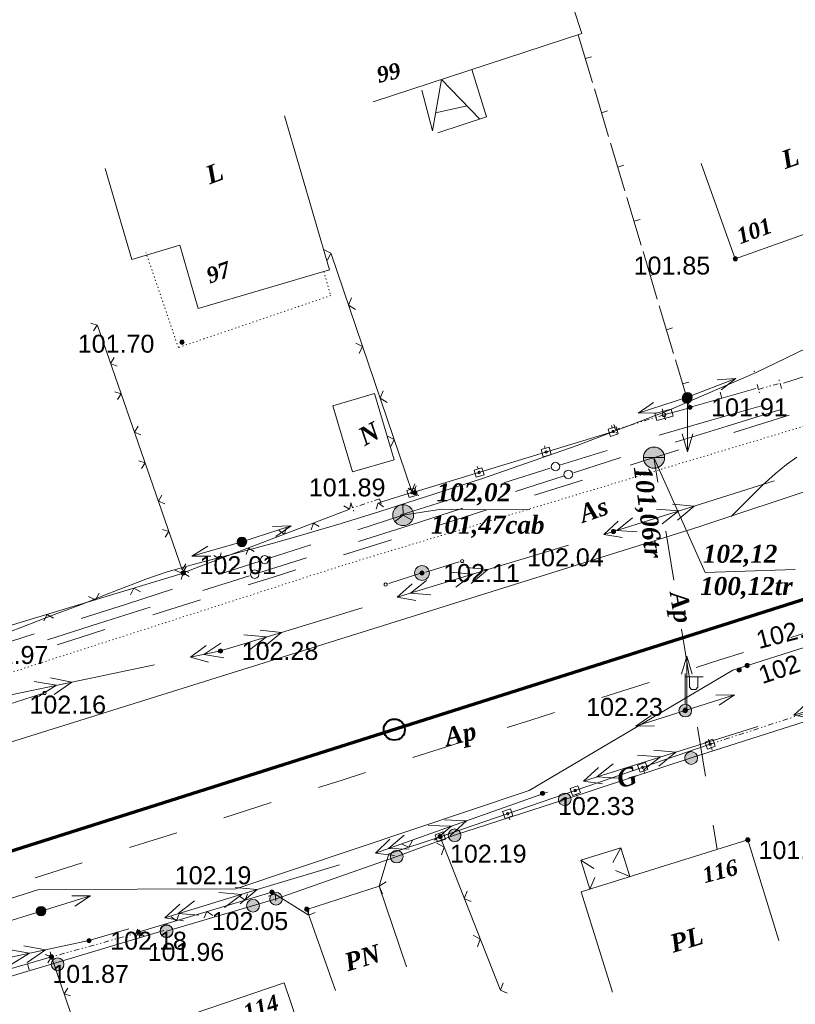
# Model space of a CAD drawing. Header units: millimetres. Extents: x 9396 to 25236, y 15106 to 31102.
# Tile 216 of 256: x 11465 to 11538, y 16883 to 16976. Entities that reach past the tile are written whole.
import ezdxf
from ezdxf.enums import TextEntityAlignment as Align

# ---------------------------------------------------------------- set-up
doc = ezdxf.new("R2010")
doc.units = ezdxf.units.MM
for name, pattern in [('DIVIDE', [1.25, 0.5, -0.25, 0, -0.25, 0, -0.25]), ('DOT', [0.25, 0, -0.25]), ('HIDDEN', [0.375, 0.25, -0.125])]:
    doc.linetypes.add(name, pattern=pattern)
for name, color, linetype, lineweight, true_color in [('1001010', 7, 'Continuous', 9, 0x000000), ('10010110', 7, 'Continuous', 20, 0xa25100), ('1060000', 7, 'Continuous', 9, 0x000000), ('1070000', 7, 'DOT', 9, 0x000000), ('2030003', 7, 'Continuous', 9, 0x000000), ('2030012', 7, 'Continuous', 9, 0x000000), ('2030021', 7, 'Continuous', 9, 0x000000), ('2030023', 7, 'Continuous', 9, 0x000000), ('21100200', 7, 'HIDDEN', 0, 0x800080), ('3000105', 7, 'DIVIDE', 9, 0x000000), ('3000130', 7, 'Continuous', 9, 0x000000), ('3000220', 7, 'Continuous', 9, 0x000000), ('3000260', 7, 'Continuous', 9, 0x000000), ('5010210', 7, 'Continuous', 20, 0x008000), ('5010420', 7, 'Continuous', 9, 0x000000), ('6011210', 1, 'Continuous', 9, 0xff0000), ('6011300', 1, 'Continuous', 20, 0xff0000), ('8010110', 7, 'Continuous', 20, 0x0080ff), ('8010200', 7, 'Continuous', 9, 0x000000), ('9010110', 7, 'Continuous', 9, 0x000000), ('9010120', 7, 'Continuous', 20, 0x000000), ('9010200', 7, 'Continuous', 9, 0x000000)]:
    doc.layers.add(name, color=color, linetype=linetype, lineweight=lineweight, true_color=true_color)
doc.layers.add('Канализация', color=1, linetype='Continuous', lineweight=70)
doc.layers.add('Колодец канал', color=3, linetype='Continuous', lineweight=40)
doc.styles.add('10', font='timesbi.ttf', dxfattribs={"height": 0.001481})
doc.styles.add('12', font='timesbi.ttf', dxfattribs={"height": 0.001693})
doc.styles.add('13', font='timesbi.ttf', dxfattribs={"height": 0.001693})
doc.styles.add('14', font='timesbi.ttf', dxfattribs={"height": 0.001693})
doc.styles.add('2', font='timesbi.ttf', dxfattribs={"height": 0.001693})
doc.styles.add('3', font='timesbi.ttf', dxfattribs={"height": 0.001693})
doc.styles.add('9', font='timesbi.ttf', dxfattribs={"height": 0.001693})
doc.styles.add('F2', font='arial.ttf', dxfattribs={"height": 0.001693})

# ---------------------------------------------------------------- blocks, each defined once
blk = doc.blocks.new('SYMBOL2030021')
at = {"true_color": 0xffffff}
h = blk.add_hatch(color=7, dxfattribs=at)
edge = h.paths.add_edge_path()
edge.add_arc((0, 0), 0.225, 0, 360)
at = {"true_color": 0x000000}
h = blk.add_hatch(color=18, dxfattribs=at)
edge = h.paths.add_edge_path()
edge.add_arc((0, 0), 0.05, 0, 360)
at = {"color": 18, "linetype": 'Continuous', "lineweight": 0, "true_color": 0x000000}
for radius in [0.225, 0.05]:
    blk.add_circle((0, 0), radius, dxfattribs=at)
blk = doc.blocks.new('SYMBOL21100200')
at = {"true_color": 0x800080}
h = blk.add_hatch(color=216, dxfattribs=at)
edge = h.paths.add_edge_path()
edge.add_arc((0, 0), 0.1, 0, 360)
at = {"color": 216, "linetype": 'Continuous', "lineweight": 0, "true_color": 0x800080}
blk.add_circle((0, 0), 0.1, dxfattribs=at)
blk = doc.blocks.new('SYMBOL8010200')
at = {"true_color": 0x000000}
h = blk.add_hatch(color=18, dxfattribs=at)
edge = h.paths.add_edge_path()
edge.add_arc((0, 0), 0.3, 0, 360)
at = {"color": 18, "linetype": 'Continuous', "lineweight": 0, "true_color": 0x000000}
blk.add_circle((0, 0), 0.3, dxfattribs=at)
blk = doc.blocks.new('SYMBOL9010200')
at = {"true_color": 0xffffff}
h = blk.add_hatch(color=7, dxfattribs=at)
edge = h.paths.add_edge_path()
edge.add_arc((0.01, 0), 0.495, 0, 360)
at = {"color": 18, "linetype": 'Continuous', "lineweight": 0, "true_color": 0x000000, "flags": 128}
for points in [[(0.0025, 0.007), (-0.007, 0.495)], [(0.0025, 0.0025), (-0.3845, -0.3005)], [(0.005, 0), (0.44, -0.238)]]:
    blk.add_lwpolyline(points, dxfattribs=at)
at = {"color": 18, "linetype": 'Continuous', "lineweight": 0, "true_color": 0x000000}
blk.add_circle((0.01, 0), 0.495, dxfattribs=at)
blk = doc.blocks.new('SYMBOL2030023')
at = {"true_color": 0xffffff}
h = blk.add_hatch(color=7, dxfattribs=at)
edge = h.paths.add_edge_path()
edge.add_arc((0, 0), 0.35, 0, 360)
at = {"color": 18, "linetype": 'Continuous', "lineweight": 0, "true_color": 0x000000}
blk.add_circle((0, 0), 0.35, dxfattribs=at)
blk = doc.blocks.new('SYMBOL2030012')
at = {"true_color": 0xffffff}
h = blk.add_hatch(color=7, dxfattribs=at)
edge = h.paths.add_edge_path()
edge.add_arc((0, 0), 0.225, 0, 360)
at = {"true_color": 0x000000}
h = blk.add_hatch(color=18, dxfattribs=at)
edge = h.paths.add_edge_path()
edge.add_arc((0, 0), 0.05, 0, 360)
at = {"color": 18, "linetype": 'Continuous', "lineweight": 0, "true_color": 0x000000}
for radius in [0.225, 0.05]:
    blk.add_circle((0, 0), radius, dxfattribs=at)
blk = doc.blocks.new('SYMBOL5010420')
at = {"true_color": 0xffffff}
h = blk.add_hatch(color=7, dxfattribs=at)
edge = h.paths.add_edge_path()
edge.add_arc((0, 0), 0.5, 0, 360)
at = {"color": 18, "linetype": 'Continuous', "lineweight": 9, "true_color": 0x000000, "flags": 128}
blk.add_lwpolyline([(-0.5, 0), (0.5, 0)], dxfattribs=at)
at = {"color": 18, "linetype": 'Continuous', "lineweight": 9, "true_color": 0x000000}
blk.add_circle((0, 0), 0.5, dxfattribs=at)
blk = doc.blocks.new('SYMBOL2030003')
at = {"true_color": 0xffffff}
h = blk.add_hatch(color=7, dxfattribs=at)
edge = h.paths.add_edge_path()
edge.add_arc((0, 0), 0.3, 0, 360)
at = {"true_color": 0x000000}
h = blk.add_hatch(color=18, dxfattribs=at)
edge = h.paths.add_edge_path()
edge.add_arc((0, 0), 0.1, 0, 360)
at = {"color": 18, "linetype": 'Continuous', "lineweight": 0, "true_color": 0x000000, "flags": 128}
for points in [[(0, 0.3), (0, 1.75)], [(0, 1.6), (0.85, 1.6)], [(0.2, 1.6), (0.2, 1.1), (0.3, 1), (0.5, 1), (0.6, 1.1), (0.6, 1.6)]]:
    blk.add_lwpolyline(points, dxfattribs=at)
at = {"color": 18, "linetype": 'Continuous', "lineweight": 0, "true_color": 0x000000}
for radius in [0.3, 0.1]:
    blk.add_circle((0, 0), radius, dxfattribs=at)

msp = doc.modelspace()

# ---------------------------------------------------------------- linework, layer by layer
at = {"layer": '1001010', "color": 253}
for p, q in [((11502.584, 16969.272, 10.873), (11503.583, 16965.414, 10.873)), ((11503.886, 16967.107, 11.907), (11506.85, 16967.793, 14.689)), ((11489.614, 16966.84, 3.172), (11493.88, 16952.304)), ((11528.968, 16962.349, 138.127), (11532.177, 16953.344, 138.127)), ((11496.054, 16933.216, 2.189), (11494.197, 16939.473, 17.181)), ((11501.151, 16886.51, 206.569), (11498.564, 16894.098, 206.569)), ((11520.584, 16884.105, 201.521), (11517.636, 16893.587, 201.521)), ((11492.081, 16877.678, 197.441), (11489.6, 16884.974, 197.441))]:
    msp.add_line(p, q, dxfattribs=at)
for points in [[(11513.859, 16986.304, 27.726), (11517.695, 16974.615, 27.726), (11497.984, 16968.148, 7.056)], [(11504.092, 16965.242, 10.873), (11508.68, 16966.734, 15.776), (11507.305, 16971.206, 16.831)], [(11508.067, 16966.535, 15.121), (11504.452, 16970.27, 13.839), (11503.583, 16965.414, 10.873)], [(11532.177, 16953.344, 138.127), (11547.555, 16958.824, 138.127), (11544.346, 16967.829, 138.127)], [(11493.88, 16952.304, 0), (11481.477, 16948.663, 0), (11479.73, 16954.615, 1.14), (11475.194, 16953.284, 1.077), (11472.674, 16961.868, 3.172)], [(11494.197, 16939.473, 17.181), (11498.105, 16940.632, 2.381), (11499.962, 16934.375, 2.189), (11496.054, 16933.216, 2.189)], [(11517.636, 16893.587, 201.521), (11533.353, 16898.474, 198.466), (11536.302, 16888.992, 190.282)], [(11498.564, 16894.098, 206.569), (11491.713, 16891.896, 205.056), (11494.439, 16884.27, 195.5)], [(11489.6, 16884.974, 197.441), (11478.13, 16881.075, 198.841), (11480.611, 16873.779, 190.639)]]:
    msp.add_polyline3d(points, dxfattribs=at)
at = {"layer": '10010110'}
for points in [[(11572.16, 16963.954, 156.583), (11561.392, 16957.222, 165.312), (11551.665, 16951.536, 170.266), (11542.683, 16946.72, 170.034), (11534.151, 16942.597, 163.205), (11525.775, 16938.988, 148.365), (11517.258, 16935.716, 124.104), (11508.306, 16932.605, 89.009), (11498.624, 16929.476, 41.668)], [(11537.975, 16934.604, 153.502), (11537.009, 16933.905, 142.063), (11535.949, 16933.037, 127.445), (11534.754, 16931.96, 109.047), (11533.381, 16930.631, 86.269), (11531.787, 16929.01, 58.512)], [(11498.624, 16929.476, 51.369), (11494.971, 16928.358, 49.446), (11491.75, 16927.407, 49.695), (11488.929, 16926.603, 51.798), (11486.475, 16925.927, 55.438), (11484.355, 16925.36, 60.296), (11482.537, 16924.881, 66.054), (11480.988, 16924.472, 72.395), (11479.674, 16924.112, 79), (11478.553, 16923.78, 85.605), (11477.535, 16923.447, 92.151), (11476.518, 16923.084, 98.634), (11475.401, 16922.659, 105.048), (11474.084, 16922.143, 111.388), (11472.465, 16921.506, 117.649), (11470.445, 16920.716, 123.825), (11467.92, 16919.744, 129.913), (11464.833, 16918.572, 135.887), (11461.288, 16917.236, 141.654)]]:
    msp.add_polyline3d(points, dxfattribs=at)
at = {"layer": '1060000', "color": 253}
for p, q in [((11521.381, 16897.731, 206.683), (11520.613, 16896.354, 204.187)), ((11517.588, 16896.551, 203.741), (11518.829, 16895.774, 203.097)), ((11522.226, 16895.014, 201.366), (11520.866, 16895.593, 202.948)), ((11518.433, 16893.834, 201.366), (11518.912, 16894.93, 202.345))]:
    msp.add_line(p, q, dxfattribs=at)
for points in [[(11649.513, 16951.571, 112.973), (11626.338, 16944.527, 107.471), (11531.938, 16914.519, 84.963)], [(11563.654, 16939.653, 42.628), (11528.736, 16928.043, 13.733), (11463.658, 16907.663, 64.793)], [(11524.502, 16934.567, 153.692), (11529.322, 16923.735, 54.371), (11537.814, 16924.022, 141.279)], [(11500.802, 16929.136, 74.502), (11504.454, 16929.705, 139.552), (11512.775, 16929.656, 77.256)], [(11531.938, 16914.519, 84.963), (11512.728, 16903.153, 69.504), (11485.031, 16893.864, 52.349), (11466.435, 16893.805, 86.661), (11316.053, 16845.959, 24.605)], [(11518.433, 16893.834, 201.366), (11517.588, 16896.551, 203.741), (11521.381, 16897.731, 206.683), (11522.226, 16895.014, 201.366)]]:
    msp.add_polyline3d(points, dxfattribs=at)
at = {"layer": '1070000', "color": 253}
for points in [[(11601.981, 16957.827, 167.963), (11549.052, 16940.668, 206.873), (11495.784, 16924.608, 206.873)], [(11493.32, 16952.14, 0), (11493.986, 16949.871, 0), (11479.602, 16944.961, 194.216), (11476.543, 16953.919, 1.11)], [(11495.784, 16924.608, 186.098), (11461.375, 16913.501, 187.418), (11439.031, 16906.458, 187.418)]]:
    msp.add_polyline3d(points, dxfattribs=at)
at = {"layer": '3000105', "color": 253}
for p, q in [((11536.538, 16941.106, 167.715), (11536.238, 16942.164, 167.715)), ((11534.226, 16941.489, 167.715), (11534.526, 16940.431, 167.715)), ((11534.363, 16941.008, 149.547), (11536.401, 16941.587, 185.883)), ((11525.589, 16938.135, 186.606), (11525.267, 16939.186, 186.606)), ((11525.443, 16938.613, 196.518), (11520.855, 16937.205, 176.694)), ((11520.708, 16937.683, 186.606), (11521.031, 16936.631, 186.606)), ((11498.597, 16930.668, 155.601), (11496.048, 16929.839, 203.78)), ((11498.751, 16930.193, 179.69), (11498.411, 16931.239, 179.69)), ((11495.893, 16930.315, 179.69), (11496.234, 16929.269, 179.69)), ((11538.51, 16910.351, 205.031), (11529.805, 16907.516, 204.735)), ((11529.65, 16907.991, 204.883), (11529.991, 16906.945, 204.883)), ((11475.828, 16889.72, 203.908), (11467.617, 16887.43, 204.143)), ((11475.962, 16889.238, 204.026), (11475.667, 16890.298, 204.026)), ((11467.483, 16887.912, 204.026), (11467.778, 16886.853, 204.026))]:
    msp.add_line(p, q, dxfattribs=at)
at = {"layer": '3000130', "color": 253}
for p, q in [((11525.281, 16939.187, 200.159), (11525.351, 16938.947, 200.159)), ((11525.443, 16938.613, 196.518), (11527.879, 16939.278, 203.8)), ((11501.655, 16931.241, 58.271), (11520.685, 16937.037, 176.075)), ((11520.481, 16937.607, 117.173), (11520.551, 16937.367, 117.173)), ((11514.151, 16935.677, 117.173), (11514.221, 16935.437, 117.173)), ((11507.811, 16933.747, 117.173), (11507.891, 16933.507, 117.173)), ((11501.481, 16931.817, 117.173), (11501.551, 16931.577, 117.173)), ((11529.805, 16907.516, 204.735), (11504.306, 16898.757, 197.681)), ((11530.001, 16906.947, 201.208), (11529.921, 16907.187, 201.208)), ((11523.631, 16904.757, 201.208), (11523.551, 16904.997, 201.208)), ((11517.261, 16902.577, 201.208), (11517.181, 16902.807, 201.208)), ((11510.891, 16900.387, 201.208), (11510.811, 16900.617, 201.208)), ((11504.521, 16898.197, 201.208), (11504.441, 16898.437, 201.208))]:
    msp.add_line(p, q, dxfattribs=at)
for points in [[(11524.771, 16938.067, 200.159), (11526.301, 16938.487, 200.159), (11526.111, 16939.157, 200.159), (11524.591, 16938.747, 200.159), (11524.771, 16938.067, 200.159)], [(11525.441, 16938.437, 200.159), (11525.531, 16938.457, 200.159), (11525.591, 16938.527, 200.159), (11525.621, 16938.617, 200.159), (11525.591, 16938.697, 200.159), (11525.531, 16938.767, 200.159), (11525.441, 16938.787, 200.159), (11525.351, 16938.767, 200.159), (11525.291, 16938.697, 200.159), (11525.271, 16938.617, 200.159), (11525.291, 16938.527, 200.159), (11525.351, 16938.457, 200.159), (11525.441, 16938.437, 200.159)], [(11520.391, 16936.577, 117.173), (11521.131, 16936.807, 117.173), (11520.921, 16937.477, 117.173), (11520.181, 16937.247, 117.173), (11520.391, 16936.577, 117.173)], [(11520.661, 16936.927, 117.173), (11520.711, 16936.937, 117.173), (11520.751, 16936.977, 117.173), (11520.761, 16937.027, 117.173), (11520.751, 16937.077, 117.173), (11520.711, 16937.117, 117.173), (11520.661, 16937.137, 117.173), (11520.601, 16937.117, 117.173), (11520.561, 16937.077, 117.173), (11520.551, 16937.027, 117.173), (11520.561, 16936.977, 117.173), (11520.601, 16936.937, 117.173), (11520.661, 16936.927, 117.173)], [(11514.051, 16934.657, 117.173), (11514.791, 16934.877, 117.173), (11514.591, 16935.547, 117.173), (11513.851, 16935.327, 117.173), (11514.051, 16934.657, 117.173)], [(11514.321, 16934.997, 117.173), (11514.371, 16935.007, 117.173), (11514.411, 16935.047, 117.173), (11514.431, 16935.097, 117.173), (11514.411, 16935.157, 117.173), (11514.371, 16935.187, 117.173), (11514.321, 16935.207, 117.173), (11514.271, 16935.187, 117.173), (11514.231, 16935.157, 117.173), (11514.221, 16935.097, 117.173), (11514.231, 16935.047, 117.173), (11514.271, 16935.007, 117.173), (11514.321, 16934.997, 117.173)], [(11507.721, 16932.727, 117.173), (11508.461, 16932.947, 117.173), (11508.261, 16933.617, 117.173), (11507.521, 16933.397, 117.173), (11507.721, 16932.727, 117.173)], [(11507.991, 16933.067, 117.173), (11508.041, 16933.077, 117.173), (11508.081, 16933.117, 117.173), (11508.091, 16933.167, 117.173), (11508.081, 16933.227, 117.173), (11508.041, 16933.257, 117.173), (11507.991, 16933.277, 117.173), (11507.941, 16933.257, 117.173), (11507.901, 16933.227, 117.173), (11507.881, 16933.167, 117.173), (11507.901, 16933.117, 117.173), (11507.941, 16933.077, 117.173), (11507.991, 16933.067, 117.173)], [(11501.391, 16930.797, 117.173), (11502.131, 16931.017, 117.173), (11501.921, 16931.687, 117.173), (11501.181, 16931.467, 117.173), (11501.391, 16930.797, 117.173)], [(11501.651, 16931.137, 117.173), (11501.711, 16931.147, 117.173), (11501.741, 16931.187, 117.173), (11501.761, 16931.237, 117.173), (11501.741, 16931.297, 117.173), (11501.711, 16931.337, 117.173), (11501.651, 16931.347, 117.173), (11501.601, 16931.337, 117.173), (11501.561, 16931.297, 117.173), (11501.551, 16931.237, 117.173), (11501.561, 16931.187, 117.173), (11501.601, 16931.147, 117.173), (11501.651, 16931.137, 117.173)], [(11530.061, 16907.977, 201.208), (11529.321, 16907.717, 201.208), (11529.551, 16907.057, 201.208), (11530.291, 16907.317, 201.208), (11530.061, 16907.977, 201.208)], [(11529.801, 16907.407, 201.208), (11529.861, 16907.427, 201.208), (11529.901, 16907.467, 201.208), (11529.911, 16907.517, 201.208), (11529.901, 16907.567, 201.208), (11529.861, 16907.607, 201.208), (11529.801, 16907.627, 201.208), (11529.751, 16907.607, 201.208), (11529.711, 16907.567, 201.208), (11529.701, 16907.517, 201.208), (11529.711, 16907.467, 201.208), (11529.751, 16907.427, 201.208), (11529.801, 16907.407, 201.208)], [(11523.691, 16905.787, 201.208), (11522.951, 16905.527, 201.208), (11523.181, 16904.867, 201.208), (11523.921, 16905.127, 201.208), (11523.691, 16905.787, 201.208)], [(11523.431, 16905.217, 201.208), (11523.491, 16905.237, 201.208), (11523.531, 16905.277, 201.208), (11523.541, 16905.327, 201.208), (11523.531, 16905.377, 201.208), (11523.491, 16905.417, 201.208), (11523.431, 16905.437, 201.208), (11523.381, 16905.417, 201.208), (11523.341, 16905.377, 201.208), (11523.331, 16905.327, 201.208), (11523.341, 16905.277, 201.208), (11523.381, 16905.237, 201.208), (11523.431, 16905.217, 201.208)], [(11517.321, 16903.597, 201.208), (11516.581, 16903.347, 201.208), (11516.811, 16902.677, 201.208), (11517.551, 16902.937, 201.208), (11517.321, 16903.597, 201.208)], [(11517.071, 16903.037, 201.208), (11517.121, 16903.047, 201.208), (11517.161, 16903.087, 201.208), (11517.171, 16903.137, 201.208), (11517.161, 16903.197, 201.208), (11517.121, 16903.237, 201.208), (11517.071, 16903.247, 201.208), (11517.011, 16903.237, 201.208), (11516.971, 16903.197, 201.208), (11516.961, 16903.137, 201.208), (11516.971, 16903.087, 201.208), (11517.011, 16903.047, 201.208), (11517.071, 16903.037, 201.208)], [(11510.951, 16901.407, 201.208), (11510.211, 16901.157, 201.208), (11510.441, 16900.497, 201.208), (11511.181, 16900.747, 201.208), (11510.951, 16901.407, 201.208)], [(11510.701, 16900.847, 201.208), (11510.751, 16900.857, 201.208), (11510.791, 16900.897, 201.208), (11510.801, 16900.957, 201.208), (11510.791, 16901.007, 201.208), (11510.751, 16901.047, 201.208), (11510.701, 16901.057, 201.208), (11510.641, 16901.047, 201.208), (11510.601, 16901.007, 201.208), (11510.591, 16900.957, 201.208), (11510.601, 16900.897, 201.208), (11510.641, 16900.857, 201.208), (11510.701, 16900.847, 201.208)], [(11504.591, 16899.227, 201.208), (11503.841, 16898.967, 201.208), (11504.071, 16898.307, 201.208), (11504.811, 16898.557, 201.208), (11504.591, 16899.227, 201.208)], [(11504.331, 16898.657, 201.208), (11504.381, 16898.677, 201.208), (11504.421, 16898.707, 201.208), (11504.431, 16898.767, 201.208), (11504.421, 16898.817, 201.208), (11504.381, 16898.857, 201.208), (11504.331, 16898.867, 201.208), (11504.271, 16898.857, 201.208), (11504.241, 16898.817, 201.208), (11504.221, 16898.767, 201.208), (11504.241, 16898.707, 201.208), (11504.271, 16898.677, 201.208), (11504.331, 16898.657, 201.208)]]:
    msp.add_polyline3d(points, close=True, dxfattribs=at)
at = {"layer": '3000220', "color": 253}
for p, q in [((11517.341, 16974.497, 112.958), (11518.691, 16969.997, 112.958)), ((11518.011, 16972.247, 112.958), (11518.591, 16972.417, 112.958)), ((11518.871, 16969.377, 112.958), (11520.221, 16964.877, 112.958)), ((11519.541, 16967.127, 112.958), (11520.121, 16967.297, 112.958)), ((11520.401, 16964.257, 112.958), (11521.751, 16959.757, 112.958)), ((11521.081, 16962.007, 112.958), (11521.651, 16962.177, 112.958)), ((11521.931, 16959.137, 112.958), (11523.281, 16954.637, 112.958)), ((11522.611, 16956.887, 112.958), (11523.181, 16957.057, 112.958)), ((11523.471, 16954.017, 112.958), (11524.811, 16949.517, 112.958)), ((11524.141, 16951.767, 112.958), (11524.711, 16951.937, 112.958)), ((11525.001, 16948.907, 112.958), (11526.351, 16944.397, 112.958)), ((11525.671, 16946.647, 112.958), (11526.251, 16946.827, 112.958)), ((11526.531, 16943.787, 112.958), (11527.881, 16939.277, 112.958)), ((11536.741, 16941.587, 185.883), (11540.801, 16942.897, 185.883)), ((11527.201, 16941.527, 112.958), (11527.781, 16941.707, 112.958)), ((11527.741, 16939.277, 167.715), (11534.101, 16941.097, 167.715)), ((11530.921, 16940.187, 167.715), (11530.751, 16940.757, 167.715)), ((11467.621, 16887.427, 202.321), (11463.091, 16886.117, 202.321)), ((11465.351, 16886.777, 202.321), (11465.521, 16886.197, 202.321))]:
    msp.add_line(p, q, dxfattribs=at)
at = {"layer": '3000260', "color": 253}
for p, q in [((11501.644, 16931.371, 0.676), (11494.012, 16953.806)), ((11479.964, 16923.963), (11471.964, 16947.031)), ((11501.825, 16931.325, 140.977), (11498.596, 16930.331, 95.767)), ((11480.058, 16923.677, 118.372), (11495.708, 16929.673, 118.372)), ((11479.964, 16923.624, 152.648), (11459.058, 16917.297, 203.94)), ((11467.617, 16887.43, 204.143), (11473.104, 16871.482, 185.445))]:
    msp.add_line(p, q, dxfattribs=at)
for points in [[(11493.691, 16953.197, 0.338), (11493.991, 16953.857, 0.338), (11493.351, 16954.187, 0.338)], [(11496.321, 16948.567, 0.338), (11495.661, 16948.967, 0.338), (11495.951, 16949.667, 0.338)], [(11471.601, 16946.547, 0), (11471.941, 16947.087, 0), (11471.351, 16947.277, 0)], [(11496.681, 16944.397, 0.338), (11496.981, 16945.067, 0.338), (11496.351, 16945.387, 0.338)], [(11473.811, 16943.217, 0), (11473.201, 16943.467, 0), (11473.531, 16944.037, 0)], [(11473.861, 16940.047, 0), (11474.201, 16940.587, 0), (11473.601, 16940.777, 0)], [(11499.311, 16939.777, 0.338), (11498.651, 16940.177, 0.338), (11498.941, 16940.877, 0.338)], [(11476.071, 16936.717, 0), (11475.451, 16936.967, 0), (11475.791, 16937.537, 0)], [(11499.671, 16935.607, 0.338), (11499.981, 16936.277, 0.338), (11499.341, 16936.597, 0.338)], [(11476.111, 16933.547, 0), (11476.451, 16934.087, 0), (11475.861, 16934.277, 0)], [(11502.051, 16931.917, 118.372), (11501.821, 16931.327, 118.372), (11501.301, 16931.687, 118.372)], [(11502.301, 16930.987, 0.338), (11501.641, 16931.387, 0.338), (11501.931, 16932.087, 0.338)], [(11478.321, 16930.217, 0), (11477.711, 16930.467, 0), (11478.041, 16931.037, 0)], [(11495.231, 16930.027, 118.372), (11495.761, 16929.697, 118.372), (11495.921, 16930.287, 118.372)], [(11498.951, 16929.917, 118.372), (11498.461, 16930.287, 118.372), (11498.281, 16929.707, 118.372)], [(11478.361, 16927.047, 0), (11478.711, 16927.587, 0), (11478.111, 16927.777, 0)], [(11489.091, 16927.677, 118.372), (11489.621, 16927.347, 118.372), (11489.781, 16927.937, 118.372)], [(11492.141, 16927.767, 118.372), (11492.351, 16928.387, 118.372), (11492.901, 16928.067, 118.372)], [(11485.991, 16925.417, 118.372), (11486.211, 16926.037, 118.372), (11486.761, 16925.707, 118.372)], [(11482.951, 16925.317, 118.372), (11483.481, 16924.987, 118.372), (11483.641, 16925.587, 118.372)], [(11480.331, 16924.257, 178.294), (11479.951, 16923.617, 178.294), (11479.311, 16923.947, 178.294)], [(11480.581, 16923.717, 0), (11479.961, 16923.967, 0), (11480.291, 16924.537, 0)], [(11479.851, 16923.067, 118.372), (11480.061, 16923.677, 118.372), (11480.621, 16923.357, 118.372)], [(11476.011, 16921.907, 178.294), (11475.391, 16922.237, 178.294), (11475.091, 16921.627, 178.294)], [(11472.131, 16921.777, 178.294), (11471.761, 16921.137, 178.294), (11471.111, 16921.467, 178.294)], [(11467.811, 16919.427, 178.294), (11467.201, 16919.757, 178.294), (11466.891, 16919.147, 178.294)], [(11498.564, 16894.098, 206.569), (11499.472, 16897.154, 204.68), (11504.306, 16898.757, 204.353), (11509.978, 16884.347, 194.115)], [(11500.711, 16898.087, 200.342), (11501.371, 16897.787, 200.342), (11501.701, 16898.417, 200.342)], [(11504.011, 16898.157, 200.342), (11504.691, 16897.787, 200.342), (11504.431, 16897.067, 200.342)], [(11498.881, 16893.397, 200.342), (11498.571, 16894.107, 200.342), (11499.211, 16894.517, 200.342)], [(11475.818, 16889.757, 199.944), (11488.438, 16893.557, 204.38), (11491.866, 16891.419, 204.668)], [(11485.381, 16893.157, 202.306), (11485.891, 16892.797, 202.306), (11486.111, 16893.377, 202.306)], [(11488.101, 16893.177, 202.306), (11488.731, 16893.377, 202.306), (11488.811, 16892.737, 202.306)], [(11506.861, 16893.647, 200.342), (11506.591, 16892.957, 200.342), (11507.241, 16892.667, 200.342)], [(11482.031, 16891.107, 202.306), (11482.301, 16891.707, 202.306), (11482.841, 16891.347, 202.306)], [(11491.851, 16892.017, 202.306), (11491.921, 16891.387, 202.306), (11492.501, 16891.617, 202.306)], [(11478.911, 16891.207, 202.306), (11479.421, 16890.847, 202.306), (11479.641, 16891.427, 202.306)], [(11475.561, 16889.157, 202.306), (11475.831, 16889.757, 202.306), (11476.371, 16889.397, 202.306)], [(11507.421, 16889.487, 200.342), (11508.101, 16889.117, 200.342), (11507.841, 16888.397, 200.342)], [(11467.011, 16887.657, 194.794), (11467.621, 16887.427, 194.794), (11467.281, 16886.877, 194.794)], [(11469.171, 16884.467, 194.794), (11468.821, 16883.937, 194.794), (11469.411, 16883.757, 194.794)], [(11510.271, 16884.977, 200.342), (11510.001, 16884.297, 200.342), (11510.651, 16883.997, 200.342)]]:
    msp.add_polyline3d(points, dxfattribs=at)
at = {"layer": '5010210'}
for p, q in [((11537.251, 16938.577, 165.512), (11532.051, 16936.937, 165.512)), ((11524.251, 16934.487, 165.512), (11526.851, 16935.307, 165.512)), ((11524.501, 16934.567, 166.366), (11522.251, 16933.857, 166.366)), ((11524.871, 16932.257, 176.441), (11524.501, 16934.567, 176.441)), ((11513.231, 16931.037, 166.366), (11517.741, 16932.447, 166.366)), ((11508.731, 16929.627, 166.366), (11506.471, 16928.917, 166.366)), ((11506.471, 16928.917, 166.366), (11504.221, 16928.207, 166.366)), ((11525.621, 16927.627, 176.441), (11526.361, 16923.007, 176.441)), ((11495.201, 16925.387, 166.366), (11499.711, 16926.797, 166.366)), ((11488.441, 16923.267, 166.366), (11486.191, 16922.557, 166.366)), ((11490.701, 16923.977, 166.366), (11488.441, 16923.267, 166.366)), ((11477.181, 16919.737, 166.366), (11481.681, 16921.147, 166.366)), ((11537.411, 16917.587, 154.152), (11541.871, 16919.007, 154.152)), ((11470.421, 16917.617, 166.366), (11468.161, 16916.907, 166.366)), ((11472.671, 16918.327, 166.366), (11470.421, 16917.617, 166.366)), ((11527.481, 16916.067, 176.441), (11527.111, 16918.377, 176.441)), ((11527.851, 16913.757, 176.441), (11527.481, 16916.067, 176.441)), ((11532.951, 16916.177, 154.152), (11530.721, 16915.467, 154.152)), ((11530.721, 16915.467, 154.152), (11528.491, 16914.757, 154.152)), ((11519.571, 16911.917, 154.152), (11524.031, 16913.337, 154.152)), ((11515.111, 16910.507, 154.152), (11512.881, 16909.797, 154.152)), ((11512.881, 16909.797, 154.152), (11510.651, 16909.087, 154.152)), ((11528.601, 16909.127, 176.441), (11529.351, 16904.497, 176.441)), ((11501.741, 16906.247, 154.152), (11506.201, 16907.667, 154.152)), ((11497.281, 16904.827, 154.152), (11495.051, 16904.127, 154.152)), ((11495.051, 16904.127, 154.152), (11492.821, 16903.417, 154.152)), ((11483.901, 16900.577, 154.152), (11488.361, 16901.997, 154.152)), ((11530.461, 16897.567, 176.441), (11530.091, 16899.877, 176.441)), ((11479.441, 16899.157, 154.152), (11477.211, 16898.457, 154.152)), ((11477.211, 16898.457, 154.152), (11474.981, 16897.747, 154.152)), ((11466.071, 16894.907, 154.152), (11470.521, 16896.327, 154.152))]:
    msp.add_line(p, q, dxfattribs=at)
at = {"layer": '6011210'}
for p, q in [((11527.664, 16940.276, 81.745), (11532.232, 16942.049, 81.745)), ((11527.664, 16940.276, 15.853), (11523.004, 16938.762, 15.853)), ((11527.678, 16940.017, 204.595), (11527.665, 16935.117, 204.595)), ((11485.598, 16926.609, 15.853), (11490.258, 16928.123, 15.853)), ((11485.598, 16926.609), (11480.883, 16925.276)), ((11527.601, 16910.915, 204.595), (11527.614, 16915.815, 204.595)), ((11527.453, 16910.687, 148.546), (11532.117, 16912.189, 148.546)), ((11527.453, 16910.687, 85.137), (11522.774, 16909.23, 85.137)), ((11466.636, 16891.754, 85.137), (11471.315, 16893.211, 85.137)), ((11466.636, 16891.754, 142.476), (11461.961, 16890.286, 142.476))]:
    msp.add_line(p, q, dxfattribs=at)
for points in [[(11530.467, 16941.9, 81.745), (11532.232, 16942.049, 81.745), (11532.232, 16942.049, 81.745), (11530.828, 16940.967, 81.745)], [(11524.775, 16938.812, 15.853), (11523.004, 16938.762, 15.853), (11523.004, 16938.762, 15.853), (11524.466, 16939.763, 15.853)], [(11528.17, 16936.816, 204.595), (11527.665, 16935.117, 204.595), (11527.665, 16935.117, 204.595), (11527.17, 16936.819, 204.595)], [(11488.487, 16928.074, 15.853), (11490.258, 16928.123, 15.853), (11490.258, 16928.123, 15.853), (11488.796, 16927.123, 15.853)], [(11482.655, 16925.258, 0), (11480.883, 16925.276, 0), (11480.883, 16925.276, 0), (11482.383, 16926.22, 0)], [(11527.11, 16914.117, 204.595), (11527.614, 16915.815, 204.595), (11527.614, 16915.815, 204.595), (11528.11, 16914.114, 204.595)], [(11530.345, 16912.144, 148.546), (11532.117, 16912.189, 148.546), (11532.117, 16912.189, 148.546), (11530.652, 16911.192, 148.546)], [(11524.546, 16909.258, 85.137), (11522.774, 16909.23, 85.137), (11522.774, 16909.23, 85.137), (11524.249, 16910.213, 85.137)], [(11469.543, 16893.183, 85.137), (11471.315, 16893.211, 85.137), (11471.315, 16893.211, 85.137), (11469.84, 16892.228, 85.137)]]:
    msp.add_polyline3d(points, dxfattribs=at)
msp.add_point((11533.985, 16942.729, 81.745), dxfattribs=at)
at = {"layer": '6011300'}
for p, q in [((11535.861, 16932.367, 99.499), (11528.281, 16929.987, 99.499)), ((11528.281, 16929.987, 99.499), (11526.241, 16930.187, 99.499)), ((11528.281, 16929.987, 99.499), (11526.721, 16928.657, 99.499)), ((11516.431, 16926.307, 99.499), (11508.821, 16923.997, 99.499)), ((11508.821, 16923.997, 99.499), (11506.791, 16924.207, 99.499)), ((11508.821, 16923.997, 99.499), (11500.271, 16921.397, 99.499)), ((11508.821, 16923.997, 99.499), (11507.251, 16922.677, 99.499)), ((11496.951, 16920.387, 99.499), (11489.351, 16918.067, 99.499)), ((11489.351, 16918.067, 99.499), (11487.311, 16918.287, 99.499)), ((11489.351, 16918.067, 99.499), (11487.771, 16916.757, 99.499)), ((11477.331, 16915.007, 99.499), (11469.551, 16913.377, 99.499)), ((11469.551, 16913.377, 99.499), (11460.801, 16911.547, 99.499)), ((11469.551, 16913.377, 99.499), (11467.541, 16913.777, 99.499)), ((11469.551, 16913.377, 99.499), (11467.871, 16912.207, 99.499)), ((11546.421, 16912.987, 110.571), (11537.701, 16910.257, 110.571)), ((11534.311, 16909.197, 110.571), (11526.571, 16906.767, 110.571)), ((11526.571, 16906.767, 110.571), (11517.851, 16904.037, 110.571)), ((11526.571, 16906.767, 110.571), (11524.491, 16906.957, 110.571)), ((11526.571, 16906.767, 110.571), (11524.971, 16905.427, 110.571)), ((11514.461, 16902.997, 110.571), (11506.811, 16900.277, 110.571)), ((11506.811, 16900.277, 110.571), (11498.201, 16897.217, 110.571)), ((11506.811, 16900.277, 110.571), (11504.721, 16900.377, 110.571)), ((11506.811, 16900.277, 110.571), (11505.261, 16898.877, 110.571)), ((11494.821, 16896.137, 110.571), (11487.051, 16893.787, 110.571)), ((11487.051, 16893.787, 110.571), (11478.311, 16891.127, 110.571)), ((11487.051, 16893.787, 110.571), (11484.971, 16893.987, 110.571)), ((11487.051, 16893.787, 110.571), (11485.431, 16892.457, 110.571)), ((11467.051, 16888.097, 110.571), (11465.001, 16888.487, 110.571)), ((11467.051, 16888.097, 110.571), (11465.331, 16886.917, 110.571))]:
    msp.add_line(p, q, dxfattribs=at)
for points in [[(11528.281, 16929.987, 99.499), (11520.681, 16927.597, 99.499), (11519.751, 16927.317, 99.499)], [(11526.861, 16929.537, 99.499), (11525.271, 16928.307, 99.499), (11526.861, 16929.537, 99.499), (11524.731, 16929.707, 99.499)], [(11522.901, 16927.567, 99.499), (11520.991, 16927.697, 99.499), (11522.481, 16928.897, 99.499)], [(11521.501, 16927.017, 99.499), (11519.751, 16927.317, 99.499), (11521.131, 16928.577, 99.499)], [(11507.401, 16923.557, 99.499), (11505.801, 16922.337, 99.499), (11507.401, 16923.557, 99.499), (11505.271, 16923.747, 99.499)], [(11502.031, 16921.087, 99.499), (11500.271, 16921.397, 99.499), (11501.661, 16922.647, 99.499)], [(11503.421, 16921.617, 99.499), (11501.511, 16921.767, 99.499), (11503.011, 16922.957, 99.499)], [(11489.351, 16918.067, 99.499), (11483.581, 16916.317, 99.499), (11480.731, 16915.717, 99.499)], [(11487.921, 16917.637, 99.499), (11486.321, 16916.417, 99.499), (11487.921, 16917.637, 99.499), (11485.791, 16917.827, 99.499)], [(11482.451, 16915.267, 99.499), (11480.731, 16915.717, 99.499), (11482.221, 16916.847, 99.499)], [(11483.891, 16915.667, 99.499), (11481.991, 16915.987, 99.499), (11483.601, 16917.037, 99.499)], [(11468.091, 16913.077, 99.499), (11466.391, 16912.007, 99.499), (11468.091, 16913.077, 99.499), (11465.991, 16913.447, 99.499)], [(11539.491, 16909.977, 110.571), (11537.701, 16910.257, 110.571), (11539.111, 16911.537, 110.571)], [(11525.111, 16906.317, 110.571), (11523.481, 16905.067, 110.571), (11525.111, 16906.317, 110.571), (11522.941, 16906.467, 110.571)], [(11521.061, 16904.307, 110.571), (11519.111, 16904.437, 110.571), (11520.641, 16905.647, 110.571)], [(11519.641, 16903.757, 110.571), (11517.851, 16904.037, 110.571), (11519.261, 16905.317, 110.571)], [(11501.401, 16897.607, 110.571), (11499.441, 16897.657, 110.571), (11500.931, 16898.927, 110.571)], [(11505.371, 16899.767, 110.571), (11503.791, 16898.457, 110.571), (11505.371, 16899.767, 110.571), (11503.191, 16899.837, 110.571)], [(11500.001, 16897.007, 110.571), (11498.201, 16897.217, 110.571), (11499.561, 16898.547, 110.571)], [(11485.591, 16893.337, 110.571), (11483.951, 16892.107, 110.571), (11485.591, 16893.337, 110.571), (11483.421, 16893.517, 110.571)], [(11481.521, 16891.377, 110.571), (11479.571, 16891.517, 110.571), (11481.111, 16892.717, 110.571)], [(11480.091, 16890.837, 110.571), (11478.311, 16891.127, 110.571), (11479.731, 16892.397, 110.571)], [(11474.911, 16890.097, 110.571), (11471.161, 16888.967, 110.571), (11467.051, 16888.097, 110.571)], [(11467.051, 16888.097, 110.571), (11461.391, 16886.907, 110.571), (11458.221, 16885.827, 110.571)], [(11465.561, 16887.787, 110.571), (11463.821, 16886.707, 110.571), (11465.561, 16887.787, 110.571), (11463.411, 16888.147, 110.571)]]:
    msp.add_polyline3d(points, dxfattribs=at)
at = {"layer": '8010110'}
for points in [[(11551.627, 16913.754, 205.352), (11528.013, 16906.211, 206.683), (11516.082, 16902.305, 206.531), (11505.68, 16898.918, 205.893), (11500.218, 16896.903, 205.951), (11488.819, 16892.917, 201.747), (11478.478, 16889.877, 197.584)], [(11371.341, 16855.274, 163.919), (11450.857, 16881.635, 204.935), (11458.436, 16883.994, 204.511), (11478.231, 16889.937, 204.82)]]:
    msp.add_polyline3d(points, dxfattribs=at)
at = {"layer": '9010110', "color": 253}
for p, q in [((11502.95, 16923.751, 201.936), (11506.105, 16924.717, 201.936)), ((11502.598, 16923.677, 96.229), (11499.453, 16922.677, 96.229)), ((11463.538, 16911.257, 96.229), (11466.683, 16912.257, 96.229))]:
    msp.add_line(p, q, dxfattribs=at)
for points in [[(11506.542, 16924.805, 201.936), (11506.522, 16924.88, 201.936), (11506.467, 16924.935, 201.936), (11506.392, 16924.955, 201.936), (11506.317, 16924.935, 201.936), (11506.262, 16924.88, 201.936), (11506.242, 16924.805, 201.936), (11506.262, 16924.73, 201.936), (11506.317, 16924.675, 201.936), (11506.392, 16924.655, 201.936), (11506.467, 16924.675, 201.936), (11506.522, 16924.73, 201.936), (11506.542, 16924.805, 201.936)], [(11499.317, 16922.587, 96.229), (11499.297, 16922.662, 96.229), (11499.242, 16922.716, 96.229), (11499.167, 16922.737, 96.229), (11499.092, 16922.716, 96.229), (11499.037, 16922.662, 96.229), (11499.017, 16922.587, 96.229), (11499.037, 16922.512, 96.229), (11499.092, 16922.457, 96.229), (11499.167, 16922.437, 96.229), (11499.242, 16922.457, 96.229), (11499.297, 16922.512, 96.229), (11499.317, 16922.587, 96.229)], [(11467.119, 16912.348, 96.229), (11467.099, 16912.423, 96.229), (11467.044, 16912.478, 96.229), (11466.969, 16912.498, 96.229), (11466.894, 16912.478, 96.229), (11466.839, 16912.423, 96.229), (11466.819, 16912.348, 96.229), (11466.839, 16912.273, 96.229), (11466.894, 16912.218, 96.229), (11466.969, 16912.198, 96.229), (11467.044, 16912.218, 96.229), (11467.099, 16912.273, 96.229), (11467.119, 16912.348, 96.229)]]:
    msp.add_polyline3d(points, close=True, dxfattribs=at)
at = {"layer": '9010120', "color": 253}
for p, q in [((11529.911, 16938.117, 183.691), (11534.731, 16939.497, 183.691)), ((11536.391, 16939.087, 155.582), (11531.401, 16937.537, 155.582)), ((11524.991, 16936.697, 183.691), (11529.911, 16938.117, 183.691)), ((11531.401, 16937.537, 155.582), (11526.511, 16936.017, 155.582)), ((11520.081, 16935.257, 183.691), (11515.591, 16933.847, 183.691)), ((11516.911, 16933.137, 155.582), (11521.381, 16934.567, 155.582)), ((11514.711, 16933.577, 183.691), (11510.311, 16932.197, 183.691)), ((11511.431, 16931.387, 155.582), (11516.011, 16932.847, 155.582)), ((11500.551, 16929.137, 183.691), (11505.331, 16930.637, 183.691)), ((11506.451, 16929.797, 155.582), (11501.481, 16928.207, 155.582)), ((11500.801, 16929.137, 95.767), (11496.541, 16927.767, 95.767)), ((11496.591, 16926.657, 105.099), (11501.481, 16928.207, 105.099)), ((11488.181, 16925.077, 95.767), (11492.101, 16926.337, 95.767)), ((11491.701, 16925.107, 105.099), (11487.201, 16923.687, 105.099)), ((11483.391, 16923.537, 95.767), (11487.401, 16924.827, 95.767)), ((11486.321, 16923.407, 105.099), (11481.921, 16922.017, 105.099)), ((11479.041, 16922.137, 95.767), (11474.691, 16920.737, 95.767)), ((11474.691, 16920.737, 95.767), (11470.431, 16919.367, 95.767)), ((11472.141, 16918.927, 105.099), (11476.931, 16920.437, 105.099)), ((11467.251, 16917.377, 105.099), (11472.141, 16918.927, 105.099)), ((11462.071, 16916.677, 95.767), (11465.991, 16917.937, 95.767))]:
    msp.add_line(p, q, dxfattribs=at)
for points in [[(11515.201, 16933.317, 183.691), (11515.401, 16933.377, 183.691), (11515.551, 16933.527, 183.691), (11515.601, 16933.727, 183.691), (11515.551, 16933.927, 183.691), (11515.401, 16934.077, 183.691), (11515.201, 16934.127, 183.691), (11515.001, 16934.077, 183.691), (11514.851, 16933.927, 183.691), (11514.791, 16933.727, 183.691), (11514.851, 16933.527, 183.691), (11515.001, 16933.377, 183.691), (11515.201, 16933.317, 183.691)], [(11516.411, 16932.567, 155.582), (11516.611, 16932.627, 155.582), (11516.761, 16932.777, 155.582), (11516.821, 16932.977, 155.582), (11516.761, 16933.187, 155.582), (11516.611, 16933.337, 155.582), (11516.411, 16933.387, 155.582), (11516.201, 16933.337, 155.582), (11516.051, 16933.187, 155.582), (11516.001, 16932.977, 155.582), (11516.051, 16932.777, 155.582), (11516.201, 16932.627, 155.582), (11516.411, 16932.567, 155.582)], [(11487.751, 16924.557, 95.767), (11487.941, 16924.607, 95.767), (11488.081, 16924.747, 95.767), (11488.131, 16924.937, 95.767), (11488.081, 16925.127, 95.767), (11487.941, 16925.267, 95.767), (11487.751, 16925.317, 95.767), (11487.551, 16925.267, 95.767), (11487.411, 16925.127, 95.767), (11487.361, 16924.937, 95.767), (11487.411, 16924.747, 95.767), (11487.551, 16924.607, 95.767), (11487.751, 16924.557, 95.767)], [(11486.811, 16923.157, 105.099), (11487.011, 16923.217, 105.099), (11487.161, 16923.357, 105.099), (11487.211, 16923.567, 105.099), (11487.161, 16923.767, 105.099), (11487.011, 16923.917, 105.099), (11486.811, 16923.967, 105.099), (11486.611, 16923.917, 105.099), (11486.461, 16923.767, 105.099), (11486.401, 16923.567, 105.099), (11486.461, 16923.357, 105.099), (11486.611, 16923.217, 105.099), (11486.811, 16923.157, 105.099)]]:
    msp.add_polyline3d(points, close=True, dxfattribs=at)
at = {"layer": 'Канализация', "elevation": 52.999}
msp.add_lwpolyline([(12228.426, 17139.821), (12021.437, 17074.811), (11795.933, 17002.903), (11329.521, 16854.74), (11115.674, 16787.38), (10954.569, 16736.615), (10592.244, 16620.205), (10486.131, 16586.848), (10372.911, 16549.13), (10338.974, 16538.589), (10329.346, 16531.156), (10310.185, 16524.963), (10297.321, 16526.918), (10197.761, 16494.352), (10167.878, 16483.301), (10086.557, 16408.901), (10007.546, 16330.701)], dxfattribs=at)
at = {"layer": 'Колодец канал'}
msp.add_circle((11499.983, 16908.89, 52.999), 1, dxfattribs=at)

# ---------------------------------------------------------------- block references
at = {"layer": '2030003', "color": 253, "xscale": 2, "yscale": 2, "zscale": 2}
msp.add_blockref('SYMBOL2030003', (11527.453, 16910.687, 96.752), dxfattribs=at)
at = {"layer": '2030012', "color": 253, "xscale": 2, "yscale": 2, "zscale": 2}
for p in [(11527.614, 16940.166, 168.327), (11466.636, 16891.754, 80.867)]:
    msp.add_blockref('SYMBOL2030012', p, dxfattribs=at)
at = {"layer": '2030021', "color": 253, "xscale": 2, "yscale": 2, "zscale": 2}
for p in [(11527.664, 16940.276, 31.707), (11485.598, 16926.609)]:
    msp.add_blockref('SYMBOL2030021', p, dxfattribs=at)
at = {"layer": '2030023', "color": 253, "xscale": 2, "yscale": 2, "zscale": 2}
msp.add_blockref('SYMBOL2030023', (11502.598, 16923.677, 147.54), dxfattribs=at)
at = {"layer": '21100200', "xscale": 2, "yscale": 2, "zscale": 2}
for p in [(11532.177, 16953.344, 203.7), (11479.943, 16945.465, 203.4), (11527.898, 16939.317, 203.82), (11501.918, 16931.257, 203.78), (11520.678, 16927.597, 204.08), (11480.058, 16923.677, 204.02), (11502.598, 16923.677, 204.22), (11483.578, 16916.317, 204.56), (11533.298, 16914.933, 204.22), (11532.533, 16914.516, 204.38), (11527.458, 16910.737, 204.46), (11513.978, 16902.877, 204.66), (11504.318, 16898.797, 204.38), (11533.353, 16898.474, 203.6), (11488.438, 16893.557, 204.38), (11491.718, 16891.937, 204.1), (11475.818, 16889.757, 203.92), (11471.166, 16888.965, 204.369), (11467.617, 16887.43, 203.74)]:
    msp.add_blockref('SYMBOL21100200', p, dxfattribs=at)
at = {"layer": '5010420', "color": 253, "xscale": 2, "yscale": 2, "zscale": 2}
msp.add_blockref('SYMBOL5010420', (11524.502, 16934.567, 153.692), dxfattribs=at)
at = {"layer": '8010200', "color": 253, "xscale": 2, "yscale": 2, "zscale": 2}
for p in [(11528.013, 16906.211, 206.683), (11516.082, 16902.305, 199.641), (11505.68, 16898.918, 205.893), (11500.218, 16896.903, 205.951), (11488.819, 16892.917, 204.953), (11486.645, 16892.264, 199.77), (11478.478, 16889.877, 204.22), (11478.487, 16889.837, 204.202), (11468.201, 16886.729, 204.789)]:
    msp.add_blockref('SYMBOL8010200', p, dxfattribs=at)
at = {"layer": '9010200', "color": 253, "xscale": 2, "yscale": 2, "zscale": 2}
msp.add_blockref('SYMBOL9010200', (11500.802, 16929.136, 74.502), dxfattribs=at)

# ---------------------------------------------------------------- texts
at = {"layer": '1001010', "color": 1, "true_color": 0xff0000, "style": '10'}
for s, rotation, p in [('99', 13.2, (11498.359, 16970.666, 10.431)), ('101', 20.3, (11532.392, 16955.407, 194.427)), ('97', 19.5, (11482.327, 16951.692, 0.446)), ('116', 14.8, (11529.11, 16895.106, 197.281)), ('114', 18.6, (11485.801, 16882.146, 198.681))]:
    msp.add_text(s, height=1.4813, rotation=rotation, dxfattribs=at).set_placement(p, align=Align.MIDDLE_LEFT)
at = {"layer": '1001010', "color": 253, "style": '9'}
for s, rotation, p in [('L', 19.1, (11536.612, 16962.607, 194.427)), ('L', 20.4, (11482.267, 16961.152, 2.166)), ('N', 28.8, (11496.785, 16936.384, 5.065)), ('PL', 16.9, (11526.07, 16888.626, 197.841)), ('PN', 16.7, (11495.338, 16886.864, 206.574))]:
    msp.add_text(s, height=1.693, rotation=rotation, dxfattribs=at).set_placement(p, align=Align.MIDDLE_LEFT)
at = {"layer": '1060000', "color": 253, "style": '2'}
msp.add_text('As', height=1.693, rotation=19.2, dxfattribs=at).set_placement((11517.516, 16929.198, 67.283), align=Align.MIDDLE_LEFT)
at = {"layer": '21100200', "color": 253, "style": 'F2'}
for s, p in [('101.85', (11522.577, 16952.704, 194.42)), ('101.70', (11470.103, 16945.325, 39.24)), ('101.91', (11529.898, 16939.317, 203.82)), ('101.89', (11491.918, 16931.757, 96.38)), ('102.04', (11512.518, 16925.157, 13.92)), ('102.01', (11481.598, 16924.417, 28.94)), ('102.11', (11504.598, 16923.677, 204.22)), ('101.97', (11460.098, 16915.937, 83.32)), ('102.28', (11485.578, 16916.317, 204.56)), ('102.16', (11465.538, 16911.257, 204.32)), ('102.23', (11518.098, 16911.037, 103.2)), ('102.33', (11515.438, 16901.677, 200.24)), ('102.19', (11505.238, 16897.177, 179.72)), ('101.80', (11534.373, 16897.514, 194.42)), ('102.19', (11479.258, 16895.137, 69.12)), ('102.05', (11482.738, 16890.817, 202.02)), ('102.18', (11473.166, 16888.965, 204.369)), ('101.96', (11476.698, 16887.897, 204.78)), ('101.87', (11467.697, 16885.83, 151.86))]:
    msp.add_text(s, height=1.693, dxfattribs=at).set_placement(p, align=Align.MIDDLE_LEFT)
for s, rotation, p in [('102.11', 14.4, (11534.198, 16917.313, 176.92)), ('102.19', 18.6, (11534.453, 16913.976, 170.82))]:
    msp.add_text(s, height=1.693, rotation=rotation, dxfattribs=at).set_placement(p, align=Align.MIDDLE_LEFT)
at = {"layer": '5010210', "color": 253, "style": '3'}
for rotation, p in [(279.2, (11526.821, 16921.927, 56.141)), (13.1, (11504.766, 16908.157, 127.772))]:
    msp.add_text('Ap', height=1.693, rotation=rotation, dxfattribs=at).set_placement(p, align=Align.MIDDLE_LEFT)
at = {"layer": '5010420', "color": 253, "style": '14'}
msp.add_text('101,06tr', height=1.693, rotation=277.3, dxfattribs=at).set_placement((11523.422, 16933.747, 68.872), align=Align.MIDDLE_LEFT)
at = {"layer": '5010420', "color": 253}
for s, style, p in [('102,12', '12', (11529.122, 16925.487, 102.272)), ('100,12tr', '13', (11528.862, 16922.447, 106.112))]:
    msp.add_text(s, height=1.693, dxfattribs=dict(at, style=style)).set_placement(p, align=Align.MIDDLE_LEFT)
at = {"layer": '8010110', "color": 253, "style": '3'}
msp.add_text('G', height=1.693, rotation=15.8, dxfattribs=at).set_placement((11521.052, 16904.156, 176.654), align=Align.MIDDLE_LEFT)
at = {"layer": '9010200', "color": 253}
for s, style, p in [('102,02', '12', (11503.982, 16931.296, 101.102)), ('101,47cab', '13', (11503.442, 16928.236, 53.462))]:
    msp.add_text(s, height=1.693, dxfattribs=dict(at, style=style)).set_placement(p, align=Align.MIDDLE_LEFT)

doc.saveas('drawing.dxf')
